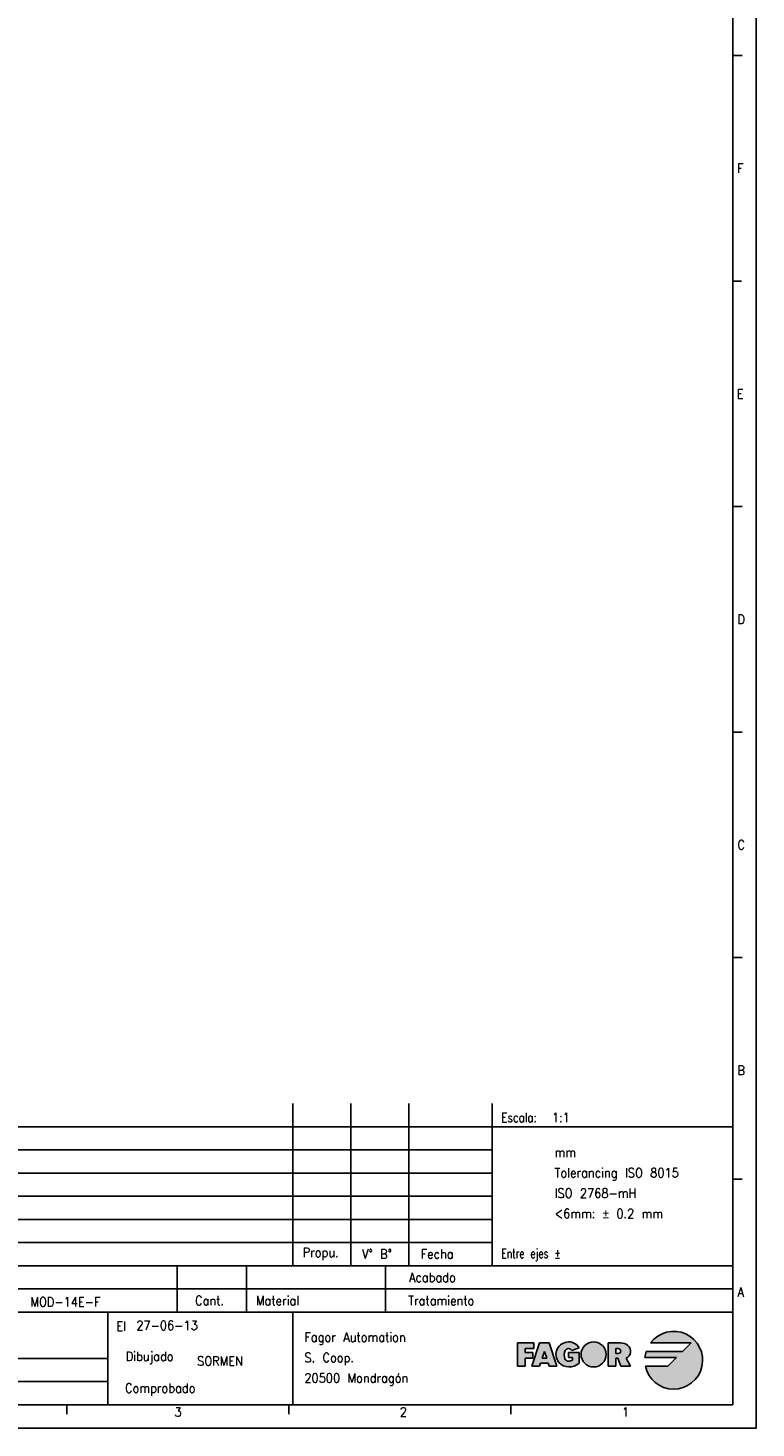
# Model space of a CAD drawing. Header units: inches. Extents: x -381 to 2497, y -418 to 176.
# Tile 5 of 7: x 302 to 459, y -418 to -116. Entities that reach past the tile are written whole.
import ezdxf

# ---------------------------------------------------------------- set-up
doc = ezdxf.new("R2010")
doc.units = ezdxf.units.IN
doc.layers.add('1', color=7, linetype='Continuous')
doc.styles.add('CONVERTER_11', font='txt.shx', dxfattribs={"width": 0.9})
doc.styles.add('CONVERTER_12', font='txt.shx', dxfattribs={"width": 0.81})
doc.styles.add('CONVERTER_13', font='txt.shx', dxfattribs={"width": 0.72})

# ---------------------------------------------------------------- blocks, each defined once
blk = doc.blocks.new('tolerancias', base_point=(401.8687695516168, -383.3796663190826))
at = {"layer": '1', "color": 7}
blk.add_point((401.8687695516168, -383.3796663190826), dxfattribs=at)
blk = doc.blocks.new('Marco_a1', base_point=(38.86876955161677, -121.3796663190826))
at = {"layer": '1', "linetype": 'Continuous'}
h = blk.add_hatch(color=2, dxfattribs=at)
edge = h.paths.add_edge_path()
edge.add_line((442.9654292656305, -401.8802611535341), (435.1283092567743, -401.8802611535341))
edge.add_arc((441.0904292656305, -403.7552611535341), 6.250000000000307, 162.5423968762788, 174.2608295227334)
edge.add_line((434.871757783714, -403.1302611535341), (441.7154292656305, -403.1302611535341))
edge.add_line((441.7154292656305, -403.1302611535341), (439.8404292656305, -405.0052611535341))
edge.add_line((439.8404292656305, -405.0052611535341), (434.9667049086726, -405.0052611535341))
edge.add_arc((441.0904292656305, -403.7552611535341), 6.249999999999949, 191.5369590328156, 503.130102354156)
edge.add_line((436.0904292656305, -400.0052611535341), (444.8404292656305, -400.0052611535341))
edge.add_line((444.8404292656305, -400.0052611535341), (442.9654292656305, -401.8802611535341))
blk.add_hatch(color=2, dxfattribs=at).paths.add_polyline_path([(410.8820959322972, -400.0052611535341), (410.8820959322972, -401.2552611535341), (409.0070959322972, -401.2552611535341), (409.0070959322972, -402.0885944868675), (410.6737625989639, -402.0885944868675), (410.6737625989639, -402.9219278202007), (410.6737625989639, -403.3385944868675), (409.0070959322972, -403.3385944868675), (409.0070959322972, -405.0052611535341), (407.3404292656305, -405.0052611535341), (407.3404292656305, -400.0052611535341)])
h = blk.add_hatch(color=2, dxfattribs=at)
h.paths.add_polyline_path([(415.8820959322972, -405.0052611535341), (414.2154292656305, -405.0052611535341), (414.0070959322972, -404.3802611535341), (412.3404292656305, -404.3802611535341), (412.1320959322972, -405.0052611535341), (410.4654292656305, -405.0052611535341), (412.1320959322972, -400.0052611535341), (414.2154292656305, -400.0052611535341)])
h.paths.add_polyline_path([(412.6876514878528, -403.3385944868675), (413.659873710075, -403.3385944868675), (413.1737625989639, -401.8802611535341)], flags=16)
h = blk.add_hatch(color=2, dxfattribs=at)
edge = h.paths.add_edge_path()
edge.add_arc((418.5607714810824, -402.1093216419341), 3.104272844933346, 223.1289646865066, 312.98327026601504, ccw=False)
edge.add_arc((418.3820959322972, -402.5052611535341), 2.708333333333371, 90, 219.5977388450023, ccw=False)
edge.add_arc((418.3820959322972, -402.5052611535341), 2.708333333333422, 32.578970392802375, 90, ccw=False)
edge.add_line((420.6642732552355, -401.0469278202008), (419.1072386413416, -401.6719278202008))
edge.add_arc((418.3831829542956, -402.0885978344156), 0.8353864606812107, 29.91899816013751, 150.0810018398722)
edge.add_arc((419.6355508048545, -402.6094278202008), 2.187499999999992, 154.6230664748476, 202.6198649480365)
edge.add_arc((418.3855508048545, -403.1302611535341), 0.833333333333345, 202.6198649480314, 270)
edge.add_arc((418.3855508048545, -402.1927611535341), 1.770833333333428, 270, 298.072486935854)
edge.add_line((419.2188841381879, -403.7552611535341), (419.2188841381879, -403.1302611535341))
edge.add_line((419.2188841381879, -403.1302611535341), (418.3855508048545, -403.1302611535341))
edge.add_line((418.3855508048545, -403.1302611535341), (418.3855508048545, -402.0885944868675))
edge.add_line((418.3855508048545, -402.0885944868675), (420.6772174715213, -402.0885944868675))
edge.add_line((420.6772174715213, -402.0885944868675), (420.6772174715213, -404.3802611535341))
h = blk.add_hatch(color=2, dxfattribs=at)
edge = h.paths.add_edge_path()
edge.add_arc((423.7985893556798, -402.5052611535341), 2.708333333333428, 0, 360)
h = blk.add_hatch(color=2, dxfattribs=at)
edge = h.paths.add_edge_path()
edge.add_line((428.6081406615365, -400.0052611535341), (426.9414739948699, -400.0052611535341))
edge.add_line((426.9414739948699, -400.0052611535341), (426.9414739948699, -405.0052611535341))
edge.add_line((426.9414739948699, -405.0052611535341), (428.6081406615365, -405.0052611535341))
edge.add_line((428.6081406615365, -405.0052611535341), (428.6081406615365, -403.3385944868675))
edge.add_line((428.6081406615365, -403.3385944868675), (429.0248073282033, -403.3385944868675))
edge.add_line((429.0248073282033, -403.3385944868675), (429.6498073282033, -405.0052611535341))
edge.add_line((429.6498073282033, -405.0052611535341), (431.7315329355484, -405.0052611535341))
edge.add_line((431.7315329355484, -405.0052611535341), (430.8049584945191, -403.3385944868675))
edge.add_arc((430.1555290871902, -401.8289445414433), 1.643411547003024, 293.2766705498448, 410.7613098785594)
edge.add_arc((429.6498073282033, -402.4481664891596), 2.442905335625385, 50.76130987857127, 90)
edge.add_line((429.6498073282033, -400.0052611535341), (428.6081406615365, -400.0052611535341))
edge = h.paths.add_edge_path(flags=16)
edge.add_line((429.1289739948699, -402.2969278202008), (428.6081406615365, -402.2969278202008))
edge.add_line((428.6081406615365, -402.2969278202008), (428.6081406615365, -401.2552611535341))
edge.add_line((428.6081406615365, -401.2552611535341), (429.1289739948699, -401.2552611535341))
edge.add_arc((429.1289739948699, -401.7760944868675), 0.5208333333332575, -90, 90, ccw=False)
at = {"layer": '1', "color": 2, "linetype": 'Continuous'}
for p, q in [((458.8687695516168, -418.3796663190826), (458.8687695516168, 175.6203336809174)), ((455.8687695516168, -122.1796663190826), (453.8687695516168, -122.1796663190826)), ((455.7169153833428, -170.8463329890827), (453.7169153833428, -170.8463329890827)), ((455.8687695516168, -219.5129996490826), (453.8687695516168, -219.5129996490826)), ((455.8687695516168, -268.1796663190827), (453.8687695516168, -268.1796663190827)), ((455.8687695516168, -316.8463329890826), (453.8687695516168, -316.8463329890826)), ((268.8687695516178, -353.3796663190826), (453.8687695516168, -353.3796663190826)), ((268.8687695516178, -358.3796663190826), (401.8687695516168, -358.3796663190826)), ((268.8687695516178, -363.3796663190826), (401.8687695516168, -363.3796663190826)), ((455.8687695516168, -364.7129996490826), (453.8687695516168, -364.7129996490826)), ((268.8687695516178, -368.3796663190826), (401.8687695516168, -368.3796663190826)), ((268.8687695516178, -373.3796663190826), (401.8687695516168, -373.3796663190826)), ((268.8687695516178, -378.3796663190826), (401.8687695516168, -378.3796663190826)), ((453.8687695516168, -388.3796663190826), (268.8687695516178, -388.3796663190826)), ((407.3404292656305, -405.0052611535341), (407.3404292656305, -400.0052611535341)), ((407.3404292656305, -400.0052611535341), (410.8820959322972, -400.0052611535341)), ((410.8820959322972, -401.2552611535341), (409.0070959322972, -401.2552611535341)), ((409.0070959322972, -401.2552611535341), (409.0070959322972, -402.0885944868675)), ((410.4654292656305, -405.0052611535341), (412.1320959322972, -400.0052611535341)), ((410.8820959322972, -400.0052611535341), (410.8820959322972, -401.2552611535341)), ((412.1320959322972, -400.0052611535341), (414.2154292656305, -400.0052611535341)), ((414.2154292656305, -400.0052611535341), (415.8820959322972, -405.0052611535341)), ((419.1072386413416, -401.6719278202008), (420.6642732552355, -401.0469278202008)), ((426.9414739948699, -405.0052611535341), (426.9414739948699, -400.0052611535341)), ((426.9414739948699, -400.0052611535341), (428.6081406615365, -400.0052611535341)), ((428.6081406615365, -400.0052611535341), (429.6498073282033, -400.0052611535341)), ((428.6081406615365, -402.2969278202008), (428.6081406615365, -401.2552611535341)), ((428.6081406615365, -401.2552611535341), (429.1289739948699, -401.2552611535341)), ((436.0904292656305, -400.0052611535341), (444.8404292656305, -400.0052611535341)), ((444.8404292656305, -400.0052611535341), (442.9654292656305, -401.8802611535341)), ((409.0070959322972, -402.0885944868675), (410.6737625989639, -402.0885944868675)), ((410.6737625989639, -403.3385944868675), (409.0070959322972, -403.3385944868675)), ((409.0070959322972, -403.3385944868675), (409.0070959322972, -405.0052611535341)), ((410.6737625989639, -402.0885944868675), (410.6737625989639, -402.9219278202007)), ((410.6737625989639, -402.9219278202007), (410.6737625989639, -403.3385944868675)), ((412.3404292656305, -404.3802611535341), (412.1320959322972, -405.0052611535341)), ((414.0070959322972, -404.3802611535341), (412.3404292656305, -404.3802611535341)), ((413.1737625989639, -401.8802611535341), (412.6876514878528, -403.3385944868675)), ((412.6876514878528, -403.3385944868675), (413.659873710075, -403.3385944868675)), ((413.659873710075, -403.3385944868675), (413.1737625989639, -401.8802611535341)), ((414.2154292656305, -405.0052611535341), (414.0070959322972, -404.3802611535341)), ((418.3855508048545, -402.0885944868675), (418.3855508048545, -403.1302611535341)), ((418.3855508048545, -402.0885944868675), (420.6772174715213, -402.0885944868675)), ((418.3855508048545, -403.1302611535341), (419.2188841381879, -403.1302611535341)), ((419.2188841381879, -403.1302611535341), (419.2188841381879, -403.7552611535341)), ((420.6772174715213, -404.3802611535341), (420.6772174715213, -402.0885944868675)), ((429.1289739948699, -402.2969278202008), (428.6081406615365, -402.2969278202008)), ((428.6081406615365, -403.3385944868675), (429.0248073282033, -403.3385944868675)), ((428.6081406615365, -405.0052611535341), (428.6081406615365, -403.3385944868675)), ((429.0248073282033, -403.3385944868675), (429.6498073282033, -405.0052611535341)), ((430.8049584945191, -403.3385944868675), (431.7315329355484, -405.0052611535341)), ((434.871757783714, -403.1302611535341), (441.7154292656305, -403.1302611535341)), ((442.9654292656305, -401.8802611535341), (435.1283092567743, -401.8802611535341)), ((441.7154292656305, -403.1302611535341), (439.8404292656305, -405.0052611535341)), ((409.0070959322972, -405.0052611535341), (407.3404292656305, -405.0052611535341)), ((412.1320959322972, -405.0052611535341), (410.4654292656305, -405.0052611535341)), ((415.8820959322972, -405.0052611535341), (414.2154292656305, -405.0052611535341)), ((426.9414739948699, -405.0052611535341), (428.6081406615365, -405.0052611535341)), ((429.6498073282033, -405.0052611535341), (431.7315329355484, -405.0052611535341)), ((439.8404292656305, -405.0052611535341), (434.9667049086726, -405.0052611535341)), ((268.8687695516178, -408.3796663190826), (318.8687695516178, -408.3796663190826)), ((310.0452401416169, -413.4260551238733), (310.0452401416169, -415.4260551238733)), ((357.9864166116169, -413.4260551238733), (357.9864166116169, -415.4260551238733)), ((405.9275930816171, -413.3796663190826), (405.9275930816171, -415.3796663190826)), ((-381.1312304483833, -418.3796663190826), (458.8687695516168, -418.3796663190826))]:
    blk.add_line(p, q, dxfattribs=at)
at = {"layer": '1', "color": 7, "linetype": 'Continuous'}
for p, q in [((453.8687695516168, -413.3796663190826), (453.8687695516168, 170.6203336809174)), ((358.8687695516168, -383.3796663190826), (358.8687695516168, -348.3796663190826)), ((371.3687695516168, -383.3796663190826), (371.3687695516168, -348.3796663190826)), ((383.8687695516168, -383.3796663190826), (383.8687695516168, -348.3796663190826)), ((401.8687695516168, -383.3796663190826), (401.8687695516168, -348.3796663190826)), ((268.8687695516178, -383.3796663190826), (453.8687695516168, -383.3796663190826)), ((333.8687695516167, -383.3796663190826), (333.8687695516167, -393.3796663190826)), ((348.8687695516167, -383.3796663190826), (348.8687695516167, -393.3796663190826)), ((378.8687695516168, -383.3796663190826), (378.8687695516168, -393.3796663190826)), ((268.8687695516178, -393.3796663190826), (453.8687695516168, -393.3796663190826)), ((318.8687695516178, -393.3796663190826), (318.8687695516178, -403.3796663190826)), ((358.8687695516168, -393.3796663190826), (358.8687695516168, -413.3796663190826)), ((268.8687695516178, -403.3796663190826), (318.8687695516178, -403.3796663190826)), ((318.8687695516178, -403.3796663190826), (318.8687695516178, -408.3796663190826)), ((318.8687695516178, -408.3796663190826), (318.8687695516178, -413.3796663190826)), ((-361.1312304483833, -413.3796663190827), (453.8687695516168, -413.3796663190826))]:
    blk.add_line(p, q, dxfattribs=at)
at = {"layer": '1', "color": 2, "linetype": 'Continuous'}
blk.add_circle((423.7985893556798, -402.5052611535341), 2.708333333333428, dxfattribs=at)
for centre, radius, start, end in [((441.0904292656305, -403.7552611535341), 6.249999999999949, 191.5369590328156, 143.130102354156), ((418.3820959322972, -402.5052611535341), 2.708333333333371, 90, 219.5977388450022), ((419.6355508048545, -402.6094278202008), 2.187499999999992, 154.6230664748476, 202.6198649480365), ((418.3831829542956, -402.0885978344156), 0.8353864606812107, 29.91899816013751, 150.0810018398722), ((418.3820959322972, -402.5052611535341), 2.708333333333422, 32.57897039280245, 90), ((429.1289739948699, -401.7760944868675), 0.5208333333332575, 270, 90), ((429.6498073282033, -402.4481664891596), 2.442905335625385, 50.76130987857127, 90), ((430.1555290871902, -401.8289445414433), 1.643411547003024, 293.2766705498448, 50.7613098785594), ((418.5607714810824, -402.1093216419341), 3.104272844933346, 223.1289646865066, 312.983270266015), ((418.3855508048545, -403.1302611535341), 0.833333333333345, 202.6198649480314, 270), ((418.3855508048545, -402.1927611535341), 1.770833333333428, 270, 298.072486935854), ((441.0904292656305, -403.7552611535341), 6.250000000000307, 162.5423968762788, 174.2608295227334)]:
    blk.add_arc(centre, radius, start, end, dxfattribs=at)
at = {"layer": '1', "color": 2}
for s, style, width, p in [('Escala:', 'CONVERTER_12', 0.81, (403.8687695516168, -352.3796663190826)), ('El', 'CONVERTER_11', 0.9, (320.7253003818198, -397.3796663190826))]:
    blk.add_text(s, height=2, dxfattribs=dict(at, style=style, width=width)).set_placement(p)
at = {"layer": '1', "color": 2, "char_height": 2}
for s, insert, attachment_point, line_spacing_factor, style in [('F', (454.7666159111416, -146.5129996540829), 4, 1.20048019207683, 'CONVERTER_11'), ('E', (454.7169153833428, -195.1796663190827), 4, 1.20048019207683, 'CONVERTER_11'), ('D', (454.8687695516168, -243.8463329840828), 4, 1.20048019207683, 'CONVERTER_11'), ('C', (454.8687695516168, -292.5129996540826), 4, 1.20048019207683, 'CONVERTER_11'), ('B', (454.8687695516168, -341.1796663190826), 4, 1.20048019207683, 'CONVERTER_11'), ('mm\\PTolerancing ISO 8015\\PISO 2768-mH\\P<6mm: {\\Fgdt;`} 0.2 mm', (415.3801489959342, -365.498247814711), 4, 1.32052821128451, 'CONVERTER_11'), ('Propu.', (360.9564625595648, -380.8119144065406), 4, 1.32052821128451, 'CONVERTER_11'), ('V° B°', (373.7932646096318, -380.8119144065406), 4, 1.20048019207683, 'CONVERTER_11'), ('Fecha', (386.4626283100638, -380.8119144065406), 4, 1.32052821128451, 'CONVERTER_11'), ('Entre ejes ±', (403.8687695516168, -382.3796663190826), 7, 1.32052821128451, 'CONVERTER_13'), ('Acabado', (394.0347511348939, -385.8796663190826), 6, 1.32052821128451, 'CONVERTER_11'), ('Cant.', (340.8687695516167, -390.8796663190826), 5, 1.32052821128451, 'CONVERTER_11'), ('Material', (350.8687695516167, -390.8796663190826), 4, 1.32052821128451, 'CONVERTER_11'), ('Tratamiento', (398.0347511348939, -390.8796663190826), 6, 1.32052821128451, 'CONVERTER_11'), ('A', (454.8687695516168, -389.0463329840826), 4, 1.20048019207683, 'CONVERTER_11'), ('Fagor Automation\\PS. Coop.\\P20500 Mondragón', (361.3421985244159, -403.5150845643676), 4, 1.32052821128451, 'CONVERTER_11'), ('Dibujado', (333.0886147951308, -403.2478935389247), 6, 1.32052821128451, 'CONVERTER_11'), ('Comprobado', (337.8119788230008, -410.0967713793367), 6, 1.32052821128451, 'CONVERTER_11'), ('3', (333.2920379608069, -414.9260551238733), 4, 1.20048019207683, 'CONVERTER_11'), ('2', (381.9570048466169, -414.9260551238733), 4, 1.20048019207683, 'CONVERTER_11'), ('1', (429.8981813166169, -414.9260551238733), 4, 1.20048019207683, 'CONVERTER_11')]:
    blk.add_mtext(s, dxfattribs=dict(at, insert=insert, attachment_point=attachment_point, line_spacing_factor=line_spacing_factor, style=style))
blk = doc.blocks.new('Top', base_point=(38.86876955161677, -121.3796663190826))
blk.add_blockref('Marco_a1', (38.86876955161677, -121.3796663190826))
blk = doc.blocks.new('_dummy_frame', base_point=(-381.1312304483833, -418.3796663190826))
blk.add_blockref('Top', (38.86876955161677, -121.3796663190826))
at = {"layer": '1'}
blk.add_blockref('tolerancias', (401.8687695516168, -383.3796663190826), dxfattribs=at)

msp = doc.modelspace()

# ---------------------------------------------------------------- block references
at = {"layer": '1'}
msp.add_blockref('_dummy_frame', (-381.1312304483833, -418.3796663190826), dxfattribs=at)

# ---------------------------------------------------------------- texts
at = {"layer": '1', "color": 2, "style": 'CONVERTER_11', "width": 0.9}
for s, p in [('1:1', (414.79988074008, -352.3796663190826)), ('MOD-14E-F', (302.170958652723, -392.1796663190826)), ('27-06-13', (325.047666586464, -397.236884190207)), ('SORMEN', (338.184280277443, -404.920292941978))]:
    msp.add_text(s, height=2, dxfattribs=at).set_placement(p)

doc.saveas('drawing.dxf')
